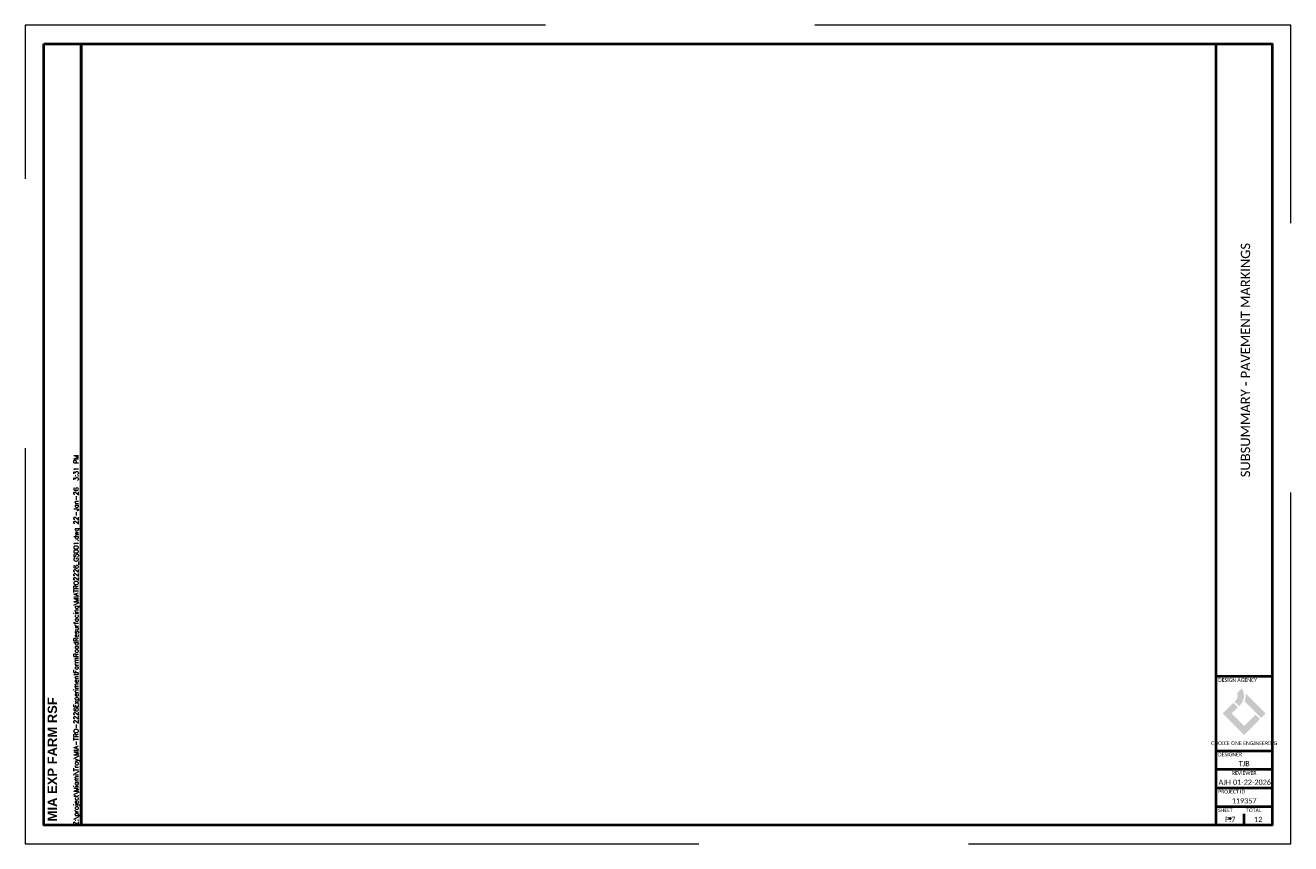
# Paper-space layout 'PAVEMENT MARKINGS 2' of a CAD drawing. Header units: feet. Extents: x -1.5 to 32.5, y -0.6 to 21.4.
import ezdxf
from ezdxf.enums import TextEntityAlignment as Align

# ---------------------------------------------------------------- set-up
doc = ezdxf.new("R2010")
doc.units = ezdxf.units.FT
doc.header["$MEASUREMENT"] = 0
doc.linetypes.add('DGN Style 3', pattern=[25.340844, 18.100603, -7.240241])
doc.linetypes.add('OhDOT_USTN3', pattern=[0.22, 0.165, -0.055])
for name, color, linetype in [('SH_Border', 7, 'Continuous'), ('SH_Cut_Line', 7, 'OhDOT_USTN3'), ('SH_Data', 7, 'Continuous')]:
    doc.layers.add(name, color=color, linetype=linetype)
doc.layers.add('SH_Data (Construction)', color=7, linetype='Continuous', lineweight=0)
doc.layers.add('ST_Text', color=9, linetype='Continuous', lineweight=13)
doc.styles.add('DwgStamp', font='romans.shx')
doc.styles.add('ONE1', font='trebuc.ttf')
doc.styles.add('Style-Calibri', font='calibri.ttf')
doc.styles.add('Text - LeftTop 0.1', font='ARIAL_0.TTF', dxfattribs={"height": 0.1})

psp = doc.layouts.new('PAVEMENT MARKINGS 2')

# ---------------------------------------------------------------- hatches: boundary and pattern name
at = {"layer": 'SH_Data', "true_color": 0x82bc00}
h = psp.add_hatch(color=62, dxfattribs=at)
h.dxf.hatch_style = 1
h.set_gradient(color1=(124, 43, 133), color2=(85, 50, 120), rotation=315, tint=1)
h.paths.add_polyline_path([(31.06, 3.425), (31.185, 3.551, -0.353311), (31.137, 3.095), (31.113, 3.071), (30.992, 3.191), (31.017, 3.216, 0.299693)])
h.paths.add_polyline_path([(31.285, 3.414, -0.134467), (31.259, 3.199), (31.583, 2.875), (31.703, 2.755), (31.824, 2.875)])
at = {"layer": 'SH_Data', "true_color": 0x94d500}
h = psp.add_hatch(color=62, dxfattribs=at)
h.dxf.hatch_style = 1
h.paths.add_polyline_path([(31.081, 3.039), (30.96, 3.159), (30.676, 2.875), (30.917, 2.875)])
h.paths.add_polyline_path([(31.671, 2.723), (31.551, 2.843), (31.25, 2.542), (31.25, 2.301)])
at = {"layer": 'SH_Data', "true_color": 0x82bc00}
h = psp.add_hatch(color=62, dxfattribs=at)
h.dxf.hatch_style = 1
h.paths.add_polyline_path([(30.917, 2.875), (30.676, 2.875), (31.25, 2.301), (31.25, 2.542)])

# ---------------------------------------------------------------- linework, layer by layer
at = {"layer": 'SH_Border', "color": 7, "linetype": 'Continuous', "lineweight": 40}
for p, q in [((30.5, -0.125), (30.5, 20.875)), ((30.5, 3.875), (32, 3.875)), ((30.5, 1.875), (32, 1.875)), ((30.5, 1.375), (32, 1.375)), ((30.5, 0.875), (32, 0.875)), ((30.5, 0.375), (32, 0.375)), ((30.5, 0.375), (32, 0.375))]:
    psp.add_line(p, q, dxfattribs=at)
at = {"layer": 'SH_Border', "color": 7, "linetype": 'Continuous', "lineweight": 40, "flags": 128}
for points in [[(-1, 20.875), (0, 20.875), (0, -0.125), (-1, -0.125), (-1, 20.875)], [(0, 20.875), (32, 20.875), (32, -0.125), (0, -0.125), (0, 20.875)]]:
    psp.add_lwpolyline(points, close=True, dxfattribs=at)
at = {"layer": 'SH_Cut_Line', "color": 7, "linetype": 'DGN Style 3', "lineweight": 0, "flags": 128}
psp.add_lwpolyline([(-1.5, -0.625), (32.5, -0.625), (32.5, 21.375), (-1.5, 21.375), (-1.5, -0.625)], close=True, dxfattribs=at)
at = {"layer": 'SH_Data', "color": 7, "lineweight": 40}
psp.add_line((31.25, -0.125), (31.25, 0.175), dxfattribs=at)
at = {"layer": 'SH_Data (Construction)', "color": 7, "lineweight": 40}
psp.add_point((30.875, 0.05), dxfattribs=at)

# ---------------------------------------------------------------- texts
at = {"layer": 'SH_Border', "color": 7, "linetype": 'Continuous', "style": 'DwgStamp'}
psp.add_text('Z:\\project\\Miami\\Troy\\MIA-TRO-2226ExperimentFarmRoadResurfacing\\MIATRO2226_GS001.dwg 22-Jan-26  3:31 PM', height=0.125, rotation=90, dxfattribs=at).set_placement((-0.075, -0.125))
at = {"layer": 'SH_Data', "style": 'ONE1', "width": 0.85}
psp.add_text('CHOICE ONE ENGINEERING', height=0.1, dxfattribs=at).set_placement((31.25, 2.027), align=Align.CENTER)
at = {"layer": 'SH_Data', "linetype": 'Continuous', "char_height": 0.1, "line_spacing_factor": 0.6, "style": 'Text - LeftTop 0.1'}
for s, insert, attachment_point in [('\\fCalibri|b0|i0|c00|p39;DESIGN AGENCY', (30.55, 3.825), 1), ('\\fCalibri|b0|i0|c00|p39;DESIGNER', (30.55, 1.825), 1), ('\\fCalibri|b0|i0|c00|p39;REVIEWER', (31.25, 1.325), 2), ('\\fCalibri|b0|i0|c00|p39;PROJECT ID', (30.55, 0.825), 1), ('\\fCalibri|b0|i0|c00|p39;SHEET', (30.55, 0.325), 1), ('\\fCalibri|b0|i0|c00|p39;TOTAL', (31.3, 0.325), 1)]:
    psp.add_mtext(s, dxfattribs=dict(at, insert=insert, attachment_point=attachment_point))
at = {"layer": 'SH_Data', "insert": (-0.9, -0.025), "char_height": 0.25, "attachment_point": 1, "rotation": 90, "style": 'Style-Calibri'}
psp.add_mtext('{\\fArial|b1|i0|c0|p34;\\W1;MIA EXP FARM RSF}', dxfattribs=at)
at = {"layer": 'SH_Data', "char_height": 0.14, "attachment_point": 5, "style": 'Style-Calibri'}
for s, insert in [('TJB', (31.25, 1.527)), ('AJH', (30.728, 1.027)), ('01-22-2026', (31.46, 1.027))]:
    psp.add_mtext(s, dxfattribs=dict(at, insert=insert))
at = {"layer": 'ST_Text', "color": 7, "linetype": 'Continuous', "lineweight": 0, "insert": (31.286, 12.375), "char_height": 0.25, "width": 11, "attachment_point": 5, "rotation": 90, "line_spacing_factor": 0.6, "style": 'Style-Calibri'}
psp.add_mtext('{\\C256;SUBSUMMARY - PAVEMENT MARKINGS}', dxfattribs=at)
at = {"layer": 'ST_Text', "color": 7, "linetype": 'Continuous', "lineweight": 0, "char_height": 0.14, "attachment_point": 5, "line_spacing_factor": 0.6, "style": 'Style-Calibri'}
for s, insert in [('119357', (31.25, 0.527)), ('P.7', (30.875, 0.027)), ('12', (31.625, 0.027))]:
    psp.add_mtext(s, dxfattribs=dict(at, insert=insert))

doc.saveas('drawing.dxf')
